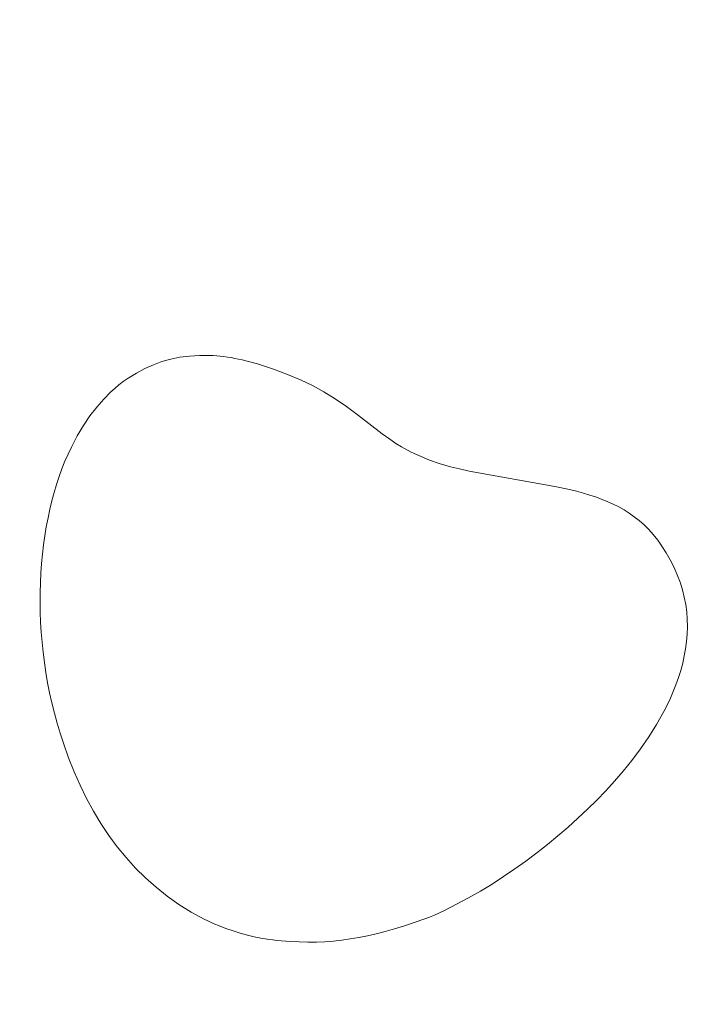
# Model space of a CAD drawing. Header units: millimetres. Extents: x -159 to 180, y -161 to 116.
# Tile 79 of 256: x -138 to -132, y -44 to -35. Entities that reach past the tile are written whole.
import ezdxf

# ---------------------------------------------------------------- set-up
doc = ezdxf.new("R2010")
doc.units = ezdxf.units.MM
doc.header["$MEASUREMENT"] = 0
doc.layers.add('Layer 1', color=7, linetype='Continuous')

msp = doc.modelspace()

# ---------------------------------------------------------------- linework, layer by layer
at = {"layer": 'Layer 1', "color": 18, "lineweight": 9}
for points, knots in [([(-158.5852, -104.074), (-158.5852, -104.074), (179.5952, -104.074), (179.5952, -104.074), (179.5952, -104.074), (179.5952, -104.074), (179.5952, 115.719), (179.5952, 115.719), (179.5952, 115.719), (179.5952, 115.719), (-158.5852, 115.719), (-158.5852, 115.719), (-158.5852, 115.719), (-158.5852, 115.719), (-158.5852, -104.074), (-158.5852, -104.074)], [0, 0, 0, 0, 0.2, 0.2, 0.2, 0.2, 0.4, 0.4, 0.4, 0.4, 0.6, 0.6, 0.6, 0.6, 1, 1, 1, 1]), ([(-53.2564, -7.5691), (-53.2564, -7.5691), (-53.2564, 0.2004), (-53.2564, 0.2004), (-53.2564, 0.2004), (-53.2564, 0.2004), (-58.1523, 0.2004), (-58.1523, 0.2004), (-58.1523, 0.2004), (-58.1523, 0.2004), (-58.1523, -2.7996), (-58.1523, -2.7996), (-58.1523, -2.7996), (-58.1523, -2.7996), (-65.8577, -2.7996), (-65.8577, -2.7996), (-65.8577, -2.7996), (-65.8577, -2.7996), (-65.8577, 0.2004), (-65.8577, 0.2004), (-65.8577, 0.2004), (-65.8577, 0.2004), (-73.8173, 0.2004), (-73.8173, 0.2004), (-73.8173, 0.2004), (-73.8173, 0.2004), (-73.8173, -2.7996), (-73.8173, -2.7996), (-73.8173, -2.7996), (-73.8173, -2.7996), (-81.5226, -2.7996), (-81.5226, -2.7996), (-81.5226, -2.7996), (-81.5226, -2.7996), (-81.5226, 0.2004), (-81.5226, 0.2004), (-81.5226, 0.2004), (-81.5226, 0.2004), (-89.4822, 0.2004), (-89.4822, 0.2004), (-89.4822, 0.2004), (-89.4822, 0.2004), (-89.4822, -2.7996), (-89.4822, -2.7996), (-89.4822, -2.7996), (-89.4822, -2.7996), (-97.1875, -2.7996), (-97.1875, -2.7996), (-97.1875, -2.7996), (-97.1875, -2.7996), (-97.1875, 0.2004), (-97.1875, 0.2004), (-97.1875, 0.2004), (-97.1875, 0.2004), (-105.1471, 0.2004), (-105.1471, 0.2004), (-105.1471, 0.2004), (-105.1471, 0.2004), (-105.1471, -2.7996), (-105.1471, -2.7996), (-105.1471, -2.7996), (-105.1471, -2.7996), (-112.8524, -2.7996), (-112.8524, -2.7996), (-112.8524, -2.7996), (-112.8524, -2.7996), (-112.8524, 0.2004), (-112.8524, 0.2004), (-112.8524, 0.2004), (-112.8524, 0.2004), (-120.812, 0.2004), (-120.812, 0.2004), (-120.812, 0.2004), (-120.812, 0.2004), (-120.812, -2.7996), (-120.812, -2.7996), (-120.812, -2.7996), (-120.812, -2.7996), (-128.5173, -2.7996), (-128.5173, -2.7996), (-128.5173, -2.7996), (-128.5173, -2.7996), (-128.5173, 0.2004), (-128.5173, 0.2004), (-128.5173, 0.2004), (-128.5173, 0.2004), (-136.4769, 0.2004), (-136.4769, 0.2004), (-136.4769, 0.2004), (-136.4769, 0.2004), (-136.4769, -2.7996), (-136.4769, -2.7996), (-136.4769, -2.7996), (-136.4769, -2.7996), (-144.1823, -2.7996), (-144.1823, -2.7996), (-144.1823, -2.7996), (-144.1823, -2.7996), (-144.1823, 0.2004), (-144.1823, 0.2004), (-144.1823, 0.2004), (-144.1823, 0.2004), (-152.0784, 0.2004), (-152.0784, 0.2004), (-152.0784, 0.2004), (-152.0784, 0.2004), (-152.0784, -7.6961), (-152.0784, -7.6961), (-152.0784, -7.6961), (-152.0784, -7.6961), (-149.0784, -7.6961), (-149.0784, -7.6961), (-149.0784, -7.6961), (-149.0784, -7.6961), (-149.0784, -15.4011), (-149.0784, -15.4011), (-149.0784, -15.4011), (-149.0784, -15.4011), (-152.0784, -15.4011), (-152.0784, -15.4011), (-152.0784, -15.4011), (-152.0784, -15.4011), (-152.0784, -23.3611), (-152.0784, -23.3611), (-152.0784, -23.3611), (-152.0784, -23.3611), (-149.0784, -23.3611), (-149.0784, -23.3611), (-149.0784, -23.3611), (-149.0784, -23.3611), (-149.0784, -31.0662), (-149.0784, -31.0662), (-149.0784, -31.0662), (-149.0784, -31.0662), (-152.0784, -31.0662), (-152.0784, -31.0662), (-152.0784, -31.0662), (-152.0784, -31.0662), (-152.0784, -39.0261), (-152.0784, -39.0261), (-152.0784, -39.0261), (-152.0784, -39.0261), (-149.0784, -39.0261), (-149.0784, -39.0261), (-149.0784, -39.0261), (-149.0784, -39.0261), (-149.0784, -46.7312), (-149.0784, -46.7312), (-149.0784, -46.7312), (-149.0784, -46.7312), (-152.0784, -46.7312), (-152.0784, -46.7312), (-152.0784, -46.7312), (-152.0784, -46.7312), (-152.0784, -54.6912), (-152.0784, -54.6912), (-152.0784, -54.6912), (-152.0784, -54.6912), (-149.0784, -54.6912), (-149.0784, -54.6912), (-149.0784, -54.6912), (-149.0784, -54.6912), (-149.0784, -62.3963), (-149.0784, -62.3963), (-149.0784, -62.3963), (-149.0784, -62.3963), (-152.0784, -62.3963), (-152.0784, -62.3963), (-152.0784, -62.3963), (-152.0784, -62.3963), (-152.0784, -70.3552), (-152.0784, -70.3552), (-152.0784, -70.3552), (-152.0784, -70.3552), (-149.0784, -70.3552), (-149.0784, -70.3552), (-149.0784, -70.3552), (-149.0784, -70.3552), (-149.0784, -78.0613), (-149.0784, -78.0613), (-149.0784, -78.0613), (-149.0784, -78.0613), (-152.0784, -78.0613), (-152.0784, -78.0613), (-152.0784, -78.0613), (-152.0784, -78.0613), (-152.0784, -86.0203), (-152.0784, -86.0203), (-152.0784, -86.0203), (-152.0784, -86.0203), (-149.0784, -86.0203), (-149.0784, -86.0203), (-149.0784, -86.0203), (-149.0784, -86.0203), (-149.0784, -93.7263), (-149.0784, -93.7263), (-149.0784, -93.7263), (-149.0784, -93.7263), (-152.0784, -93.7263), (-152.0784, -93.7263), (-152.0784, -93.7263), (-152.0784, -93.7263), (-152.0784, -101.6218), (-152.0784, -101.6218), (-152.0784, -101.6218), (-152.0784, -101.6218), (-144.1823, -101.6218), (-144.1823, -101.6218), (-144.1823, -101.6218), (-144.1823, -101.6218), (-144.1823, -98.6218), (-144.1823, -98.6218), (-144.1823, -98.6218), (-144.1823, -98.6218), (-136.4769, -98.6218), (-136.4769, -98.6218), (-136.4769, -98.6218), (-136.4769, -98.6218), (-136.4769, -101.6218), (-136.4769, -101.6218), (-136.4769, -101.6218), (-136.4769, -101.6218), (-128.5173, -101.6218), (-128.5173, -101.6218), (-128.5173, -101.6218), (-128.5173, -101.6218), (-128.5173, -98.6218), (-128.5173, -98.6218), (-128.5173, -98.6218), (-128.5173, -98.6218), (-120.812, -98.6218), (-120.812, -98.6218), (-120.812, -98.6218), (-120.812, -98.6218), (-120.812, -101.6218), (-120.812, -101.6218), (-120.812, -101.6218), (-120.812, -101.6218), (-112.8524, -101.6218), (-112.8524, -101.6218), (-112.8524, -101.6218), (-112.8524, -101.6218), (-112.8524, -98.6218), (-112.8524, -98.6218), (-112.8524, -98.6218), (-112.8524, -98.6218), (-105.1471, -98.6218), (-105.1471, -98.6218), (-105.1471, -98.6218), (-105.1471, -98.6218), (-105.1471, -101.6218), (-105.1471, -101.6218), (-105.1471, -101.6218), (-105.1471, -101.6218), (-97.1875, -101.6218), (-97.1875, -101.6218), (-97.1875, -101.6218), (-97.1875, -101.6218), (-97.1875, -98.6218), (-97.1875, -98.6218), (-97.1875, -98.6218), (-97.1875, -98.6218), (-89.4822, -98.6218), (-89.4822, -98.6218), (-89.4822, -98.6218), (-89.4822, -98.6218), (-89.4822, -101.6218), (-89.4822, -101.6218), (-89.4822, -101.6218), (-89.4822, -101.6218), (-81.5226, -101.6218), (-81.5226, -101.6218), (-81.5226, -101.6218), (-81.5226, -101.6218), (-81.5226, -98.6218), (-81.5226, -98.6218), (-81.5226, -98.6218), (-81.5226, -98.6218), (-73.8173, -98.6218), (-73.8173, -98.6218), (-73.8173, -98.6218), (-73.8173, -98.6218), (-73.8173, -101.6218), (-73.8173, -101.6218), (-73.8173, -101.6218), (-73.8173, -101.6218), (-65.8577, -101.6218), (-65.8577, -101.6218), (-65.8577, -101.6218), (-65.8577, -101.6218), (-65.8577, -98.6218), (-65.8577, -98.6218), (-65.8577, -98.6218), (-65.8577, -98.6218), (-58.1523, -98.6218), (-58.1523, -98.6218), (-58.1523, -98.6218), (-58.1523, -98.6218), (-58.1523, -101.6218), (-58.1523, -101.6218), (-58.1523, -101.6218), (-58.1523, -101.6218), (-53.2564, -101.6218), (-53.2564, -101.6218), (-53.2564, -101.6218), (-53.2564, -101.6218), (-53.2564, -93.8533), (-53.2564, -93.8533), (-53.2564, -93.8533), (-53.2564, -93.8533), (-50.2564, -93.8533), (-50.2564, -93.8533), (-50.2564, -93.8533), (-50.2564, -93.8533), (-50.2564, -85.8933), (-50.2564, -85.8933), (-50.2564, -85.8933), (-50.2564, -85.8933), (-53.2564, -85.8933), (-53.2564, -85.8933), (-53.2564, -85.8933), (-53.2564, -85.8933), (-53.2564, -78.1882), (-53.2564, -78.1882), (-53.2564, -78.1882), (-53.2564, -78.1882), (-50.2564, -78.1882), (-50.2564, -78.1882), (-50.2564, -78.1882), (-50.2564, -78.1882), (-50.2564, -70.2283), (-50.2564, -70.2283), (-50.2564, -70.2283), (-50.2564, -70.2283), (-53.2564, -70.2283), (-53.2564, -70.2283), (-53.2564, -70.2283), (-53.2564, -70.2283), (-53.2564, -62.5232), (-53.2564, -62.5232), (-53.2564, -62.5232), (-53.2564, -62.5232), (-50.2564, -62.5232), (-50.2564, -62.5232), (-50.2564, -62.5232), (-50.2564, -62.5232), (-50.2564, -54.5632), (-50.2564, -54.5632), (-50.2564, -54.5632), (-50.2564, -54.5632), (-53.2564, -54.5632), (-53.2564, -54.5632), (-53.2564, -54.5632), (-53.2564, -54.5632), (-53.2564, -46.8582), (-53.2564, -46.8582), (-53.2564, -46.8582), (-53.2564, -46.8582), (-50.2564, -46.8582), (-50.2564, -46.8582), (-50.2564, -46.8582), (-50.2564, -46.8582), (-50.2564, -38.8982), (-50.2564, -38.8982), (-50.2564, -38.8982), (-50.2564, -38.8982), (-53.2564, -38.8982), (-53.2564, -38.8982), (-53.2564, -38.8982), (-53.2564, -38.8982), (-53.2564, -31.1931), (-53.2564, -31.1931), (-53.2564, -31.1931), (-53.2564, -31.1931), (-50.2564, -31.1931), (-50.2564, -31.1931), (-50.2564, -31.1931), (-50.2564, -31.1931), (-50.2564, -23.2341), (-50.2564, -23.2341), (-50.2564, -23.2341), (-50.2564, -23.2341), (-53.2564, -23.2341), (-53.2564, -23.2341), (-53.2564, -23.2341), (-53.2564, -23.2341), (-53.2564, -15.5281), (-53.2564, -15.5281), (-53.2564, -15.5281), (-53.2564, -15.5281), (-50.2564, -15.5281), (-50.2564, -15.5281), (-50.2564, -15.5281), (-50.2564, -15.5281), (-50.2564, -7.5691), (-50.2564, -7.5691), (-50.2564, -7.5691), (-50.2564, -7.5691), (-53.2564, -7.5691), (-53.2564, -7.5691)], [0, 0, 0, 0, 0.009901, 0.009901, 0.009901, 0.009901, 0.019802, 0.019802, 0.019802, 0.019802, 0.029703, 0.029703, 0.029703, 0.029703, 0.039604, 0.039604, 0.039604, 0.039604, 0.049505, 0.049505, 0.049505, 0.049505, 0.059406, 0.059406, 0.059406, 0.059406, 0.069307, 0.069307, 0.069307, 0.069307, 0.079208, 0.079208, 0.079208, 0.079208, 0.089109, 0.089109, 0.089109, 0.089109, 0.09901, 0.09901, 0.09901, 0.09901, 0.108911, 0.108911, 0.108911, 0.108911, 0.118812, 0.118812, 0.118812, 0.118812, 0.128713, 0.128713, 0.128713, 0.128713, 0.138614, 0.138614, 0.138614, 0.138614, 0.148515, 0.148515, 0.148515, 0.148515, 0.158416, 0.158416, 0.158416, 0.158416, 0.168317, 0.168317, 0.168317, 0.168317, 0.178218, 0.178218, 0.178218, 0.178218, 0.188119, 0.188119, 0.188119, 0.188119, 0.19802, 0.19802, 0.19802, 0.19802, 0.207921, 0.207921, 0.207921, 0.207921, 0.217822, 0.217822, 0.217822, 0.217822, 0.227723, 0.227723, 0.227723, 0.227723, 0.237624, 0.237624, 0.237624, 0.237624, 0.247525, 0.247525, 0.247525, 0.247525, 0.257426, 0.257426, 0.257426, 0.257426, 0.267327, 0.267327, 0.267327, 0.267327, 0.277228, 0.277228, 0.277228, 0.277228, 0.287129, 0.287129, 0.287129, 0.287129, 0.29703, 0.29703, 0.29703, 0.29703, 0.306931, 0.306931, 0.306931, 0.306931, 0.316832, 0.316832, 0.316832, 0.316832, 0.326733, 0.326733, 0.326733, 0.326733, 0.336634, 0.336634, 0.336634, 0.336634, 0.346535, 0.346535, 0.346535, 0.346535, 0.356436, 0.356436, 0.356436, 0.356436, 0.366337, 0.366337, 0.366337, 0.366337, 0.376238, 0.376238, 0.376238, 0.376238, 0.386139, 0.386139, 0.386139, 0.386139, 0.39604, 0.39604, 0.39604, 0.39604, 0.405941, 0.405941, 0.405941, 0.405941, 0.415842, 0.415842, 0.415842, 0.415842, 0.425743, 0.425743, 0.425743, 0.425743, 0.435644, 0.435644, 0.435644, 0.435644, 0.445545, 0.445545, 0.445545, 0.445545, 0.455446, 0.455446, 0.455446, 0.455446, 0.465347, 0.465347, 0.465347, 0.465347, 0.475248, 0.475248, 0.475248, 0.475248, 0.485149, 0.485149, 0.485149, 0.485149, 0.49505, 0.49505, 0.49505, 0.49505, 0.50495, 0.50495, 0.50495, 0.50495, 0.514851, 0.514851, 0.514851, 0.514851, 0.524752, 0.524752, 0.524752, 0.524752, 0.534653, 0.534653, 0.534653, 0.534653, 0.544554, 0.544554, 0.544554, 0.544554, 0.554455, 0.554455, 0.554455, 0.554455, 0.564356, 0.564356, 0.564356, 0.564356, 0.574257, 0.574257, 0.574257, 0.574257, 0.584158, 0.584158, 0.584158, 0.584158, 0.594059, 0.594059, 0.594059, 0.594059, 0.60396, 0.60396, 0.60396, 0.60396, 0.613861, 0.613861, 0.613861, 0.613861, 0.623762, 0.623762, 0.623762, 0.623762, 0.633663, 0.633663, 0.633663, 0.633663, 0.643564, 0.643564, 0.643564, 0.643564, 0.653465, 0.653465, 0.653465, 0.653465, 0.663366, 0.663366, 0.663366, 0.663366, 0.673267, 0.673267, 0.673267, 0.673267, 0.683168, 0.683168, 0.683168, 0.683168, 0.693069, 0.693069, 0.693069, 0.693069, 0.70297, 0.70297, 0.70297, 0.70297, 0.712871, 0.712871, 0.712871, 0.712871, 0.722772, 0.722772, 0.722772, 0.722772, 0.732673, 0.732673, 0.732673, 0.732673, 0.742574, 0.742574, 0.742574, 0.742574, 0.752475, 0.752475, 0.752475, 0.752475, 0.762376, 0.762376, 0.762376, 0.762376, 0.772277, 0.772277, 0.772277, 0.772277, 0.782178, 0.782178, 0.782178, 0.782178, 0.792079, 0.792079, 0.792079, 0.792079, 0.80198, 0.80198, 0.80198, 0.80198, 0.811881, 0.811881, 0.811881, 0.811881, 0.821782, 0.821782, 0.821782, 0.821782, 0.831683, 0.831683, 0.831683, 0.831683, 0.841584, 0.841584, 0.841584, 0.841584, 0.851485, 0.851485, 0.851485, 0.851485, 0.861386, 0.861386, 0.861386, 0.861386, 0.871287, 0.871287, 0.871287, 0.871287, 0.881188, 0.881188, 0.881188, 0.881188, 0.891089, 0.891089, 0.891089, 0.891089, 0.90099, 0.90099, 0.90099, 0.90099, 0.910891, 0.910891, 0.910891, 0.910891, 0.920792, 0.920792, 0.920792, 0.920792, 0.930693, 0.930693, 0.930693, 0.930693, 0.940594, 0.940594, 0.940594, 0.940594, 0.950495, 0.950495, 0.950495, 0.950495, 0.960396, 0.960396, 0.960396, 0.960396, 0.970297, 0.970297, 0.970297, 0.970297, 0.980198, 0.980198, 0.980198, 0.980198, 1, 1, 1, 1]), ([(-135.9822, -38.2586), (-135.9822, -38.2586), (-135.8293, -38.3087), (-135.8293, -38.3087), (-135.8293, -38.3087), (-135.8293, -38.3087), (-135.6926, -38.3589), (-135.6926, -38.3589), (-135.6926, -38.3589), (-135.6926, -38.3589), (-135.5684, -38.411), (-135.5684, -38.411), (-135.5684, -38.411), (-135.5684, -38.411), (-135.4531, -38.4665), (-135.4531, -38.4665), (-135.4531, -38.4665), (-135.4531, -38.4665), (-135.343, -38.5271), (-135.343, -38.5271), (-135.343, -38.5271), (-135.343, -38.5271), (-135.2344, -38.5946), (-135.2344, -38.5946), (-135.2344, -38.5946), (-135.2344, -38.5946), (-135.1237, -38.6705), (-135.1237, -38.6705), (-135.1237, -38.6705), (-135.1237, -38.6705), (-135.0072, -38.7566), (-135.0072, -38.7566), (-135.0072, -38.7566), (-135.0072, -38.7566), (-134.7804, -38.9324), (-134.7804, -38.9324), (-134.7804, -38.9324), (-134.7804, -38.9324), (-134.7067, -38.9855), (-134.7067, -38.9855), (-134.7067, -38.9855), (-134.7067, -38.9855), (-134.6479, -39.0249), (-134.6479, -39.0249), (-134.6479, -39.0249), (-134.6479, -39.0249), (-134.5927, -39.0581), (-134.5927, -39.0581), (-134.5927, -39.0581), (-134.5927, -39.0581), (-134.5298, -39.0925), (-134.5298, -39.0925), (-134.5298, -39.0925), (-134.5298, -39.0925), (-134.5012, -39.1082), (-134.5012, -39.1082), (-134.5012, -39.1082), (-134.5012, -39.1082), (-134.4719, -39.1218), (-134.4719, -39.1218), (-134.4719, -39.1218), (-134.4719, -39.1218), (-134.4037, -39.1531), (-134.4037, -39.1531), (-134.4037, -39.1531), (-134.4037, -39.1531), (-134.3232, -39.1856), (-134.3232, -39.1856), (-134.3232, -39.1856), (-134.3232, -39.1856), (-134.2292, -39.2181), (-134.2292, -39.2181), (-134.2292, -39.2181), (-134.2292, -39.2181), (-134.1204, -39.2498), (-134.1204, -39.2498), (-134.1204, -39.2498), (-134.1204, -39.2498), (-134.0344, -39.2713), (-134.0344, -39.2713), (-134.0344, -39.2713), (-134.0344, -39.2713), (-133.9423, -39.2918), (-133.9423, -39.2918), (-133.9423, -39.2918), (-133.9423, -39.2918), (-133.115, -39.4402), (-133.115, -39.4402), (-133.115, -39.4402), (-133.115, -39.4402), (-132.9738, -39.4705), (-132.9738, -39.4705), (-132.9738, -39.4705), (-132.9738, -39.4705), (-132.906, -39.4871), (-132.906, -39.4871), (-132.906, -39.4871), (-132.906, -39.4871), (-132.8402, -39.5046), (-132.8402, -39.5046), (-132.8402, -39.5046), (-132.8402, -39.5046), (-132.7762, -39.5242), (-132.7762, -39.5242), (-132.7762, -39.5242), (-132.7762, -39.5242), (-132.7142, -39.5447), (-132.7142, -39.5447), (-132.7142, -39.5447), (-132.7142, -39.5447), (-132.6044, -39.5874), (-132.6044, -39.5874), (-132.6044, -39.5874), (-132.6044, -39.5874), (-132.5511, -39.6114), (-132.5511, -39.6114), (-132.5511, -39.6114), (-132.5511, -39.6114), (-132.4989, -39.6377), (-132.4989, -39.6377), (-132.4989, -39.6377), (-132.4989, -39.6377), (-132.4478, -39.6664), (-132.4478, -39.6664), (-132.4478, -39.6664), (-132.4478, -39.6664), (-132.3979, -39.6978), (-132.3979, -39.6978), (-132.3979, -39.6978), (-132.3979, -39.6978), (-132.3491, -39.7322), (-132.3491, -39.7322), (-132.3491, -39.7322), (-132.3491, -39.7322), (-132.3015, -39.7699), (-132.3015, -39.7699), (-132.3015, -39.7699), (-132.3015, -39.7699), (-132.2551, -39.8112), (-132.2551, -39.8112), (-132.2551, -39.8112), (-132.2551, -39.8112), (-132.21, -39.8562), (-132.21, -39.8562), (-132.21, -39.8562), (-132.21, -39.8562), (-132.1661, -39.9054), (-132.1661, -39.9054), (-132.1661, -39.9054), (-132.1661, -39.9054), (-132.1234, -39.9589), (-132.1234, -39.9589), (-132.1234, -39.9589), (-132.1234, -39.9589), (-132.0821, -40.017), (-132.0821, -40.017), (-132.0821, -40.017), (-132.0821, -40.017), (-132.042, -40.0801), (-132.042, -40.0801), (-132.042, -40.0801), (-132.042, -40.0801), (-132.0033, -40.1483), (-132.0033, -40.1483), (-132.0033, -40.1483), (-132.0033, -40.1483), (-131.9659, -40.2219), (-131.9659, -40.2219), (-131.9659, -40.2219), (-131.9659, -40.2219), (-131.9341, -40.2933), (-131.9341, -40.2933), (-131.9341, -40.2933), (-131.9341, -40.2933), (-131.9071, -40.3648), (-131.9071, -40.3648), (-131.9071, -40.3648), (-131.9071, -40.3648), (-131.8847, -40.4364), (-131.8847, -40.4364), (-131.8847, -40.4364), (-131.8847, -40.4364), (-131.8667, -40.5079), (-131.8667, -40.5079), (-131.8667, -40.5079), (-131.8667, -40.5079), (-131.8531, -40.5795), (-131.8531, -40.5795), (-131.8531, -40.5795), (-131.8531, -40.5795), (-131.8436, -40.6509), (-131.8436, -40.6509), (-131.8436, -40.6509), (-131.8436, -40.6509), (-131.8382, -40.7223), (-131.8382, -40.7223), (-131.8382, -40.7223), (-131.8382, -40.7223), (-131.8367, -40.7935), (-131.8367, -40.7935), (-131.8367, -40.7935), (-131.8367, -40.7935), (-131.8389, -40.8645), (-131.8389, -40.8645), (-131.8389, -40.8645), (-131.8389, -40.8645), (-131.8447, -40.9353), (-131.8447, -40.9353), (-131.8447, -40.9353), (-131.8447, -40.9353), (-131.854, -41.0058), (-131.854, -41.0058), (-131.854, -41.0058), (-131.854, -41.0058), (-131.8666, -41.0761), (-131.8666, -41.0761), (-131.8666, -41.0761), (-131.8666, -41.0761), (-131.8823, -41.146), (-131.8823, -41.146), (-131.8823, -41.146), (-131.8823, -41.146), (-131.9011, -41.2155), (-131.9011, -41.2155), (-131.9011, -41.2155), (-131.9011, -41.2155), (-131.9227, -41.2846), (-131.9227, -41.2846), (-131.9227, -41.2846), (-131.9227, -41.2846), (-131.947, -41.3533), (-131.947, -41.3533), (-131.947, -41.3533), (-131.947, -41.3533), (-131.9731, -41.4193), (-131.9731, -41.4193), (-131.9731, -41.4193), (-131.9731, -41.4193), (-132.0014, -41.4845), (-132.0014, -41.4845), (-132.0014, -41.4845), (-132.0014, -41.4845), (-132.0318, -41.549), (-132.0318, -41.549), (-132.0318, -41.549), (-132.0318, -41.549), (-132.0641, -41.6126), (-132.0641, -41.6126), (-132.0641, -41.6126), (-132.0641, -41.6126), (-132.1338, -41.7371), (-132.1338, -41.7371), (-132.1338, -41.7371), (-132.1338, -41.7371), (-132.2092, -41.8573), (-132.2092, -41.8573), (-132.2092, -41.8573), (-132.2092, -41.8573), (-132.2889, -41.9728), (-132.2889, -41.9728), (-132.2889, -41.9728), (-132.2889, -41.9728), (-132.3716, -42.0829), (-132.3716, -42.0829), (-132.3716, -42.0829), (-132.3716, -42.0829), (-132.456, -42.1871), (-132.456, -42.1871), (-132.456, -42.1871), (-132.456, -42.1871), (-132.5406, -42.2849), (-132.5406, -42.2849), (-132.5406, -42.2849), (-132.5406, -42.2849), (-132.6239, -42.3759), (-132.6239, -42.3759), (-132.6239, -42.3759), (-132.6239, -42.3759), (-132.7105, -42.4658), (-132.7105, -42.4658), (-132.7105, -42.4658), (-132.7105, -42.4658), (-132.8001, -42.5547), (-132.8001, -42.5547), (-132.8001, -42.5547), (-132.8001, -42.5547), (-132.8927, -42.6422), (-132.8927, -42.6422), (-132.8927, -42.6422), (-132.8927, -42.6422), (-132.988, -42.7283), (-132.988, -42.7283), (-132.988, -42.7283), (-132.988, -42.7283), (-133.086, -42.8127), (-133.086, -42.8127), (-133.086, -42.8127), (-133.086, -42.8127), (-133.1865, -42.8954), (-133.1865, -42.8954), (-133.1865, -42.8954), (-133.1865, -42.8954), (-133.2893, -42.976), (-133.2893, -42.976), (-133.2893, -42.976), (-133.2893, -42.976), (-133.3943, -43.0546), (-133.3943, -43.0546), (-133.3943, -43.0546), (-133.3943, -43.0546), (-133.5014, -43.1309), (-133.5014, -43.1309), (-133.5014, -43.1309), (-133.5014, -43.1309), (-133.6103, -43.2047), (-133.6103, -43.2047), (-133.6103, -43.2047), (-133.6103, -43.2047), (-133.721, -43.2759), (-133.721, -43.2759), (-133.721, -43.2759), (-133.721, -43.2759), (-133.8333, -43.3443), (-133.8333, -43.3443), (-133.8333, -43.3443), (-133.8333, -43.3443), (-133.947, -43.4097), (-133.947, -43.4097), (-133.947, -43.4097), (-133.947, -43.4097), (-134.062, -43.472), (-134.062, -43.472), (-134.062, -43.472), (-134.062, -43.472), (-134.1782, -43.531), (-134.1782, -43.531), (-134.1782, -43.531), (-134.1782, -43.531), (-134.2278, -43.5535), (-134.2278, -43.5535), (-134.2278, -43.5535), (-134.2278, -43.5535), (-134.276, -43.575), (-134.276, -43.575), (-134.276, -43.575), (-134.276, -43.575), (-134.3228, -43.5945), (-134.3228, -43.5945), (-134.3228, -43.5945), (-134.3228, -43.5945), (-134.3678, -43.6121), (-134.3678, -43.6121), (-134.3678, -43.6121), (-134.3678, -43.6121), (-134.5662, -43.6786), (-134.5662, -43.6786), (-134.5662, -43.6786), (-134.5662, -43.6786), (-134.6597, -43.7073), (-134.6597, -43.7073), (-134.6597, -43.7073), (-134.6597, -43.7073), (-134.75, -43.7329), (-134.75, -43.7329), (-134.75, -43.7329), (-134.75, -43.7329), (-134.8376, -43.7556), (-134.8376, -43.7556), (-134.8376, -43.7556), (-134.8376, -43.7556), (-134.9228, -43.7753), (-134.9228, -43.7753), (-134.9228, -43.7753), (-134.9228, -43.7753), (-135.0063, -43.7922), (-135.0063, -43.7922), (-135.0063, -43.7922), (-135.0063, -43.7922), (-135.0885, -43.8063), (-135.0885, -43.8063), (-135.0885, -43.8063), (-135.0885, -43.8063), (-135.1698, -43.8177), (-135.1698, -43.8177), (-135.1698, -43.8177), (-135.1698, -43.8177), (-135.2506, -43.8263), (-135.2506, -43.8263), (-135.2506, -43.8263), (-135.2506, -43.8263), (-135.3316, -43.8323), (-135.3316, -43.8323), (-135.3316, -43.8323), (-135.3316, -43.8323), (-135.4131, -43.8358), (-135.4131, -43.8358), (-135.4131, -43.8358), (-135.4131, -43.8358), (-135.4955, -43.8367), (-135.4955, -43.8367), (-135.4955, -43.8367), (-135.4955, -43.8367), (-135.5795, -43.8352), (-135.5795, -43.8352), (-135.5795, -43.8352), (-135.5795, -43.8352), (-135.6654, -43.8313), (-135.6654, -43.8313), (-135.6654, -43.8313), (-135.6654, -43.8313), (-135.7537, -43.825), (-135.7537, -43.825), (-135.7537, -43.825), (-135.7537, -43.825), (-135.7942, -43.8211), (-135.7942, -43.8211), (-135.7942, -43.8211), (-135.7942, -43.8211), (-135.8345, -43.8152), (-135.8345, -43.8152), (-135.8345, -43.8152), (-135.8345, -43.8152), (-135.8897, -43.8075), (-135.8897, -43.8075), (-135.8897, -43.8075), (-135.8897, -43.8075), (-135.9496, -43.7972), (-135.9496, -43.7972), (-135.9496, -43.7972), (-135.9496, -43.7972), (-136.0132, -43.7842), (-136.0132, -43.7842), (-136.0132, -43.7842), (-136.0132, -43.7842), (-136.0797, -43.7685), (-136.0797, -43.7685), (-136.0797, -43.7685), (-136.0797, -43.7685), (-136.1484, -43.75), (-136.1484, -43.75), (-136.1484, -43.75), (-136.1484, -43.75), (-136.2184, -43.7285), (-136.2184, -43.7285), (-136.2184, -43.7285), (-136.2184, -43.7285), (-136.289, -43.7041), (-136.289, -43.7041), (-136.289, -43.7041), (-136.289, -43.7041), (-136.3593, -43.6765), (-136.3593, -43.6765), (-136.3593, -43.6765), (-136.3593, -43.6765), (-136.394, -43.6629), (-136.394, -43.6629), (-136.394, -43.6629), (-136.394, -43.6629), (-136.4285, -43.6472), (-136.4285, -43.6472), (-136.4285, -43.6472), (-136.4285, -43.6472), (-136.4625, -43.6316), (-136.4625, -43.6316), (-136.4625, -43.6316), (-136.4625, -43.6316), (-136.4962, -43.616), (-136.4962, -43.616), (-136.4962, -43.616), (-136.4962, -43.616), (-136.6212, -43.5472), (-136.6212, -43.5472), (-136.6212, -43.5472), (-136.6212, -43.5472), (-136.7401, -43.4729), (-136.7401, -43.4729), (-136.7401, -43.4729), (-136.7401, -43.4729), (-136.8532, -43.3931), (-136.8532, -43.3931), (-136.8532, -43.3931), (-136.8532, -43.3931), (-136.9606, -43.3079), (-136.9606, -43.3079), (-136.9606, -43.3079), (-136.9606, -43.3079), (-137.0624, -43.2175), (-137.0624, -43.2175), (-137.0624, -43.2175), (-137.0624, -43.2175), (-137.1587, -43.1221), (-137.1587, -43.1221), (-137.1587, -43.1221), (-137.1587, -43.1221), (-137.2498, -43.0217), (-137.2498, -43.0217), (-137.2498, -43.0217), (-137.2498, -43.0217), (-137.3357, -42.9166), (-137.3357, -42.9166), (-137.3357, -42.9166), (-137.3357, -42.9166), (-137.4165, -42.8067), (-137.4165, -42.8067), (-137.4165, -42.8067), (-137.4165, -42.8067), (-137.4925, -42.6924), (-137.4925, -42.6924), (-137.4925, -42.6924), (-137.4925, -42.6924), (-137.5637, -42.5736), (-137.5637, -42.5736), (-137.5637, -42.5736), (-137.5637, -42.5736), (-137.6303, -42.4506), (-137.6303, -42.4506), (-137.6303, -42.4506), (-137.6303, -42.4506), (-137.6925, -42.3235), (-137.6925, -42.3235), (-137.6925, -42.3235), (-137.6925, -42.3235), (-137.7503, -42.1924), (-137.7503, -42.1924), (-137.7503, -42.1924), (-137.7503, -42.1924), (-137.8039, -42.0574), (-137.8039, -42.0574), (-137.8039, -42.0574), (-137.8039, -42.0574), (-137.8535, -41.9187), (-137.8535, -41.9187), (-137.8535, -41.9187), (-137.8535, -41.9187), (-137.8849, -41.822), (-137.8849, -41.822), (-137.8849, -41.822), (-137.8849, -41.822), (-137.9139, -41.7249), (-137.9139, -41.7249), (-137.9139, -41.7249), (-137.9139, -41.7249), (-137.9404, -41.6274), (-137.9404, -41.6274), (-137.9404, -41.6274), (-137.9404, -41.6274), (-137.9645, -41.5296), (-137.9645, -41.5296), (-137.9645, -41.5296), (-137.9645, -41.5296), (-137.9862, -41.4316), (-137.9862, -41.4316), (-137.9862, -41.4316), (-137.9862, -41.4316), (-138.0056, -41.3336), (-138.0056, -41.3336), (-138.0056, -41.3336), (-138.0056, -41.3336), (-138.0226, -41.2356), (-138.0226, -41.2356), (-138.0226, -41.2356), (-138.0226, -41.2356), (-138.0373, -41.1376), (-138.0373, -41.1376), (-138.0373, -41.1376), (-138.0373, -41.1376), (-138.0498, -41.0399), (-138.0498, -41.0399), (-138.0498, -41.0399), (-138.0498, -41.0399), (-138.06, -40.9424), (-138.06, -40.9424), (-138.06, -40.9424), (-138.06, -40.9424), (-138.068, -40.8454), (-138.068, -40.8454), (-138.068, -40.8454), (-138.068, -40.8454), (-138.0738, -40.7488), (-138.0738, -40.7488), (-138.0738, -40.7488), (-138.0738, -40.7488), (-138.0775, -40.6528), (-138.0775, -40.6528), (-138.0775, -40.6528), (-138.0775, -40.6528), (-138.079, -40.5574), (-138.079, -40.5574), (-138.079, -40.5574), (-138.079, -40.5574), (-138.0785, -40.4628), (-138.0785, -40.4628), (-138.0785, -40.4628), (-138.0785, -40.4628), (-138.0759, -40.3691), (-138.0759, -40.3691), (-138.0759, -40.3691), (-138.0759, -40.3691), (-138.0712, -40.2763), (-138.0712, -40.2763), (-138.0712, -40.2763), (-138.0712, -40.2763), (-138.0646, -40.1845), (-138.0646, -40.1845), (-138.0646, -40.1845), (-138.0646, -40.1845), (-138.0559, -40.0938), (-138.0559, -40.0938), (-138.0559, -40.0938), (-138.0559, -40.0938), (-138.0453, -40.0044), (-138.0453, -40.0044), (-138.0453, -40.0044), (-138.0453, -40.0044), (-138.0328, -39.9163), (-138.0328, -39.9163), (-138.0328, -39.9163), (-138.0328, -39.9163), (-138.0185, -39.8296), (-138.0185, -39.8296), (-138.0185, -39.8296), (-138.0185, -39.8296), (-138.0022, -39.7444), (-138.0022, -39.7444), (-138.0022, -39.7444), (-138.0022, -39.7444), (-137.9841, -39.6607), (-137.9841, -39.6607), (-137.9841, -39.6607), (-137.9841, -39.6607), (-137.9642, -39.5788), (-137.9642, -39.5788), (-137.9642, -39.5788), (-137.9642, -39.5788), (-137.9426, -39.4987), (-137.9426, -39.4987), (-137.9426, -39.4987), (-137.9426, -39.4987), (-137.9192, -39.4204), (-137.9192, -39.4204), (-137.9192, -39.4204), (-137.9192, -39.4204), (-137.8941, -39.3441), (-137.8941, -39.3441), (-137.8941, -39.3441), (-137.8941, -39.3441), (-137.8673, -39.2698), (-137.8673, -39.2698), (-137.8673, -39.2698), (-137.8673, -39.2698), (-137.8388, -39.1977), (-137.8388, -39.1977), (-137.8388, -39.1977), (-137.8388, -39.1977), (-137.8087, -39.1278), (-137.8087, -39.1278), (-137.8087, -39.1278), (-137.8087, -39.1278), (-137.777, -39.0603), (-137.777, -39.0603), (-137.777, -39.0603), (-137.777, -39.0603), (-137.7207, -38.9523), (-137.7207, -38.9523), (-137.7207, -38.9523), (-137.7207, -38.9523), (-137.6606, -38.851), (-137.6606, -38.851), (-137.6606, -38.851), (-137.6606, -38.851), (-137.5977, -38.7583), (-137.5977, -38.7583), (-137.5977, -38.7583), (-137.5977, -38.7583), (-137.5328, -38.676), (-137.5328, -38.676), (-137.5328, -38.676), (-137.5328, -38.676), (-137.4652, -38.5993), (-137.4652, -38.5993), (-137.4652, -38.5993), (-137.4652, -38.5993), (-137.3958, -38.528), (-137.3958, -38.528), (-137.3958, -38.528), (-137.3958, -38.528), (-137.3587, -38.494), (-137.3587, -38.494), (-137.3587, -38.494), (-137.3587, -38.494), (-137.3191, -38.4608), (-137.3191, -38.4608), (-137.3191, -38.4608), (-137.3191, -38.4608), (-137.2762, -38.4283), (-137.2762, -38.4283), (-137.2762, -38.4283), (-137.2762, -38.4283), (-137.2294, -38.3963), (-137.2294, -38.3963), (-137.2294, -38.3963), (-137.2294, -38.3963), (-137.1481, -38.3464), (-137.1481, -38.3464), (-137.1481, -38.3464), (-137.1481, -38.3464), (-137.0673, -38.3033), (-137.0673, -38.3033), (-137.0673, -38.3033), (-137.0673, -38.3033), (-136.986, -38.2666), (-136.986, -38.2666), (-136.986, -38.2666), (-136.986, -38.2666), (-136.9033, -38.2363), (-136.9033, -38.2363), (-136.9033, -38.2363), (-136.9033, -38.2363), (-136.8183, -38.2123), (-136.8183, -38.2123), (-136.8183, -38.2123), (-136.8183, -38.2123), (-136.73, -38.1944), (-136.73, -38.1944), (-136.73, -38.1944), (-136.73, -38.1944), (-136.6377, -38.1825), (-136.6377, -38.1825), (-136.6377, -38.1825), (-136.6377, -38.1825), (-136.5403, -38.1765), (-136.5403, -38.1765), (-136.5403, -38.1765), (-136.5403, -38.1765), (-136.4751, -38.1765), (-136.4751, -38.1765), (-136.4751, -38.1765), (-136.4751, -38.1765), (-136.4421, -38.1775), (-136.4421, -38.1775), (-136.4421, -38.1775), (-136.4421, -38.1775), (-136.4087, -38.1785), (-136.4087, -38.1785), (-136.4087, -38.1785), (-136.4087, -38.1785), (-136.375, -38.1814), (-136.375, -38.1814), (-136.375, -38.1814), (-136.375, -38.1814), (-136.3409, -38.1843), (-136.3409, -38.1843), (-136.3409, -38.1843), (-136.3409, -38.1843), (-136.3065, -38.1882), (-136.3065, -38.1882), (-136.3065, -38.1882), (-136.3065, -38.1882), (-136.2719, -38.1931), (-136.2719, -38.1931), (-136.2719, -38.1931), (-136.2719, -38.1931), (-136.2368, -38.198), (-136.2368, -38.198), (-136.2368, -38.198), (-136.2368, -38.198), (-136.2014, -38.2048), (-136.2014, -38.2048), (-136.2014, -38.2048), (-136.2014, -38.2048), (-136.1658, -38.2117), (-136.1658, -38.2117), (-136.1658, -38.2117), (-136.1658, -38.2117), (-136.1296, -38.2195), (-136.1296, -38.2195), (-136.1296, -38.2195), (-136.1296, -38.2195), (-136.0933, -38.2273), (-136.0933, -38.2273), (-136.0933, -38.2273), (-136.0933, -38.2273), (-136.0566, -38.2371), (-136.0566, -38.2371), (-136.0566, -38.2371), (-136.0566, -38.2371), (-136.0195, -38.2468), (-136.0195, -38.2468), (-136.0195, -38.2468), (-136.0195, -38.2468), (-135.9822, -38.2586), (-135.9822, -38.2586)], [0, 0, 0, 0, 0.005025, 0.005025, 0.005025, 0.005025, 0.01005, 0.01005, 0.01005, 0.01005, 0.015075, 0.015075, 0.015075, 0.015075, 0.020101, 0.020101, 0.020101, 0.020101, 0.025126, 0.025126, 0.025126, 0.025126, 0.030151, 0.030151, 0.030151, 0.030151, 0.035176, 0.035176, 0.035176, 0.035176, 0.040201, 0.040201, 0.040201, 0.040201, 0.045226, 0.045226, 0.045226, 0.045226, 0.050251, 0.050251, 0.050251, 0.050251, 0.055276, 0.055276, 0.055276, 0.055276, 0.060302, 0.060302, 0.060302, 0.060302, 0.065327, 0.065327, 0.065327, 0.065327, 0.070352, 0.070352, 0.070352, 0.070352, 0.075377, 0.075377, 0.075377, 0.075377, 0.080402, 0.080402, 0.080402, 0.080402, 0.085427, 0.085427, 0.085427, 0.085427, 0.090452, 0.090452, 0.090452, 0.090452, 0.095477, 0.095477, 0.095477, 0.095477, 0.100503, 0.100503, 0.100503, 0.100503, 0.105528, 0.105528, 0.105528, 0.105528, 0.110553, 0.110553, 0.110553, 0.110553, 0.115578, 0.115578, 0.115578, 0.115578, 0.120603, 0.120603, 0.120603, 0.120603, 0.125628, 0.125628, 0.125628, 0.125628, 0.130653, 0.130653, 0.130653, 0.130653, 0.135678, 0.135678, 0.135678, 0.135678, 0.140704, 0.140704, 0.140704, 0.140704, 0.145729, 0.145729, 0.145729, 0.145729, 0.150754, 0.150754, 0.150754, 0.150754, 0.155779, 0.155779, 0.155779, 0.155779, 0.160804, 0.160804, 0.160804, 0.160804, 0.165829, 0.165829, 0.165829, 0.165829, 0.170854, 0.170854, 0.170854, 0.170854, 0.175879, 0.175879, 0.175879, 0.175879, 0.180905, 0.180905, 0.180905, 0.180905, 0.18593, 0.18593, 0.18593, 0.18593, 0.190955, 0.190955, 0.190955, 0.190955, 0.19598, 0.19598, 0.19598, 0.19598, 0.201005, 0.201005, 0.201005, 0.201005, 0.20603, 0.20603, 0.20603, 0.20603, 0.211055, 0.211055, 0.211055, 0.211055, 0.21608, 0.21608, 0.21608, 0.21608, 0.221106, 0.221106, 0.221106, 0.221106, 0.226131, 0.226131, 0.226131, 0.226131, 0.231156, 0.231156, 0.231156, 0.231156, 0.236181, 0.236181, 0.236181, 0.236181, 0.241206, 0.241206, 0.241206, 0.241206, 0.246231, 0.246231, 0.246231, 0.246231, 0.251256, 0.251256, 0.251256, 0.251256, 0.256281, 0.256281, 0.256281, 0.256281, 0.261307, 0.261307, 0.261307, 0.261307, 0.266332, 0.266332, 0.266332, 0.266332, 0.271357, 0.271357, 0.271357, 0.271357, 0.276382, 0.276382, 0.276382, 0.276382, 0.281407, 0.281407, 0.281407, 0.281407, 0.286432, 0.286432, 0.286432, 0.286432, 0.291457, 0.291457, 0.291457, 0.291457, 0.296482, 0.296482, 0.296482, 0.296482, 0.301508, 0.301508, 0.301508, 0.301508, 0.306533, 0.306533, 0.306533, 0.306533, 0.311558, 0.311558, 0.311558, 0.311558, 0.316583, 0.316583, 0.316583, 0.316583, 0.321608, 0.321608, 0.321608, 0.321608, 0.326633, 0.326633, 0.326633, 0.326633, 0.331658, 0.331658, 0.331658, 0.331658, 0.336683, 0.336683, 0.336683, 0.336683, 0.341709, 0.341709, 0.341709, 0.341709, 0.346734, 0.346734, 0.346734, 0.346734, 0.351759, 0.351759, 0.351759, 0.351759, 0.356784, 0.356784, 0.356784, 0.356784, 0.361809, 0.361809, 0.361809, 0.361809, 0.366834, 0.366834, 0.366834, 0.366834, 0.371859, 0.371859, 0.371859, 0.371859, 0.376884, 0.376884, 0.376884, 0.376884, 0.38191, 0.38191, 0.38191, 0.38191, 0.386935, 0.386935, 0.386935, 0.386935, 0.39196, 0.39196, 0.39196, 0.39196, 0.396985, 0.396985, 0.396985, 0.396985, 0.40201, 0.40201, 0.40201, 0.40201, 0.407035, 0.407035, 0.407035, 0.407035, 0.41206, 0.41206, 0.41206, 0.41206, 0.417085, 0.417085, 0.417085, 0.417085, 0.422111, 0.422111, 0.422111, 0.422111, 0.427136, 0.427136, 0.427136, 0.427136, 0.432161, 0.432161, 0.432161, 0.432161, 0.437186, 0.437186, 0.437186, 0.437186, 0.442211, 0.442211, 0.442211, 0.442211, 0.447236, 0.447236, 0.447236, 0.447236, 0.452261, 0.452261, 0.452261, 0.452261, 0.457286, 0.457286, 0.457286, 0.457286, 0.462312, 0.462312, 0.462312, 0.462312, 0.467337, 0.467337, 0.467337, 0.467337, 0.472362, 0.472362, 0.472362, 0.472362, 0.477387, 0.477387, 0.477387, 0.477387, 0.482412, 0.482412, 0.482412, 0.482412, 0.487437, 0.487437, 0.487437, 0.487437, 0.492462, 0.492462, 0.492462, 0.492462, 0.497487, 0.497487, 0.497487, 0.497487, 0.502513, 0.502513, 0.502513, 0.502513, 0.507538, 0.507538, 0.507538, 0.507538, 0.512563, 0.512563, 0.512563, 0.512563, 0.517588, 0.517588, 0.517588, 0.517588, 0.522613, 0.522613, 0.522613, 0.522613, 0.527638, 0.527638, 0.527638, 0.527638, 0.532663, 0.532663, 0.532663, 0.532663, 0.537688, 0.537688, 0.537688, 0.537688, 0.542714, 0.542714, 0.542714, 0.542714, 0.547739, 0.547739, 0.547739, 0.547739, 0.552764, 0.552764, 0.552764, 0.552764, 0.557789, 0.557789, 0.557789, 0.557789, 0.562814, 0.562814, 0.562814, 0.562814, 0.567839, 0.567839, 0.567839, 0.567839, 0.572864, 0.572864, 0.572864, 0.572864, 0.577889, 0.577889, 0.577889, 0.577889, 0.582915, 0.582915, 0.582915, 0.582915, 0.58794, 0.58794, 0.58794, 0.58794, 0.592965, 0.592965, 0.592965, 0.592965, 0.59799, 0.59799, 0.59799, 0.59799, 0.603015, 0.603015, 0.603015, 0.603015, 0.60804, 0.60804, 0.60804, 0.60804, 0.613065, 0.613065, 0.613065, 0.613065, 0.61809, 0.61809, 0.61809, 0.61809, 0.623116, 0.623116, 0.623116, 0.623116, 0.628141, 0.628141, 0.628141, 0.628141, 0.633166, 0.633166, 0.633166, 0.633166, 0.638191, 0.638191, 0.638191, 0.638191, 0.643216, 0.643216, 0.643216, 0.643216, 0.648241, 0.648241, 0.648241, 0.648241, 0.653266, 0.653266, 0.653266, 0.653266, 0.658291, 0.658291, 0.658291, 0.658291, 0.663317, 0.663317, 0.663317, 0.663317, 0.668342, 0.668342, 0.668342, 0.668342, 0.673367, 0.673367, 0.673367, 0.673367, 0.678392, 0.678392, 0.678392, 0.678392, 0.683417, 0.683417, 0.683417, 0.683417, 0.688442, 0.688442, 0.688442, 0.688442, 0.693467, 0.693467, 0.693467, 0.693467, 0.698492, 0.698492, 0.698492, 0.698492, 0.703518, 0.703518, 0.703518, 0.703518, 0.708543, 0.708543, 0.708543, 0.708543, 0.713568, 0.713568, 0.713568, 0.713568, 0.718593, 0.718593, 0.718593, 0.718593, 0.723618, 0.723618, 0.723618, 0.723618, 0.728643, 0.728643, 0.728643, 0.728643, 0.733668, 0.733668, 0.733668, 0.733668, 0.738693, 0.738693, 0.738693, 0.738693, 0.743719, 0.743719, 0.743719, 0.743719, 0.748744, 0.748744, 0.748744, 0.748744, 0.753769, 0.753769, 0.753769, 0.753769, 0.758794, 0.758794, 0.758794, 0.758794, 0.763819, 0.763819, 0.763819, 0.763819, 0.768844, 0.768844, 0.768844, 0.768844, 0.773869, 0.773869, 0.773869, 0.773869, 0.778894, 0.778894, 0.778894, 0.778894, 0.78392, 0.78392, 0.78392, 0.78392, 0.788945, 0.788945, 0.788945, 0.788945, 0.79397, 0.79397, 0.79397, 0.79397, 0.798995, 0.798995, 0.798995, 0.798995, 0.80402, 0.80402, 0.80402, 0.80402, 0.809045, 0.809045, 0.809045, 0.809045, 0.81407, 0.81407, 0.81407, 0.81407, 0.819095, 0.819095, 0.819095, 0.819095, 0.824121, 0.824121, 0.824121, 0.824121, 0.829146, 0.829146, 0.829146, 0.829146, 0.834171, 0.834171, 0.834171, 0.834171, 0.839196, 0.839196, 0.839196, 0.839196, 0.844221, 0.844221, 0.844221, 0.844221, 0.849246, 0.849246, 0.849246, 0.849246, 0.854271, 0.854271, 0.854271, 0.854271, 0.859296, 0.859296, 0.859296, 0.859296, 0.864322, 0.864322, 0.864322, 0.864322, 0.869347, 0.869347, 0.869347, 0.869347, 0.874372, 0.874372, 0.874372, 0.874372, 0.879397, 0.879397, 0.879397, 0.879397, 0.884422, 0.884422, 0.884422, 0.884422, 0.889447, 0.889447, 0.889447, 0.889447, 0.894472, 0.894472, 0.894472, 0.894472, 0.899497, 0.899497, 0.899497, 0.899497, 0.904523, 0.904523, 0.904523, 0.904523, 0.909548, 0.909548, 0.909548, 0.909548, 0.914573, 0.914573, 0.914573, 0.914573, 0.919598, 0.919598, 0.919598, 0.919598, 0.924623, 0.924623, 0.924623, 0.924623, 0.929648, 0.929648, 0.929648, 0.929648, 0.934673, 0.934673, 0.934673, 0.934673, 0.939698, 0.939698, 0.939698, 0.939698, 0.944724, 0.944724, 0.944724, 0.944724, 0.949749, 0.949749, 0.949749, 0.949749, 0.954774, 0.954774, 0.954774, 0.954774, 0.959799, 0.959799, 0.959799, 0.959799, 0.964824, 0.964824, 0.964824, 0.964824, 0.969849, 0.969849, 0.969849, 0.969849, 0.974874, 0.974874, 0.974874, 0.974874, 0.979899, 0.979899, 0.979899, 0.979899, 0.984925, 0.984925, 0.984925, 0.984925, 0.98995, 0.98995, 0.98995, 0.98995, 1, 1, 1, 1])]:
    msp.add_open_spline(points, degree=3, knots=knots, dxfattribs=at)

doc.saveas('drawing.dxf')
